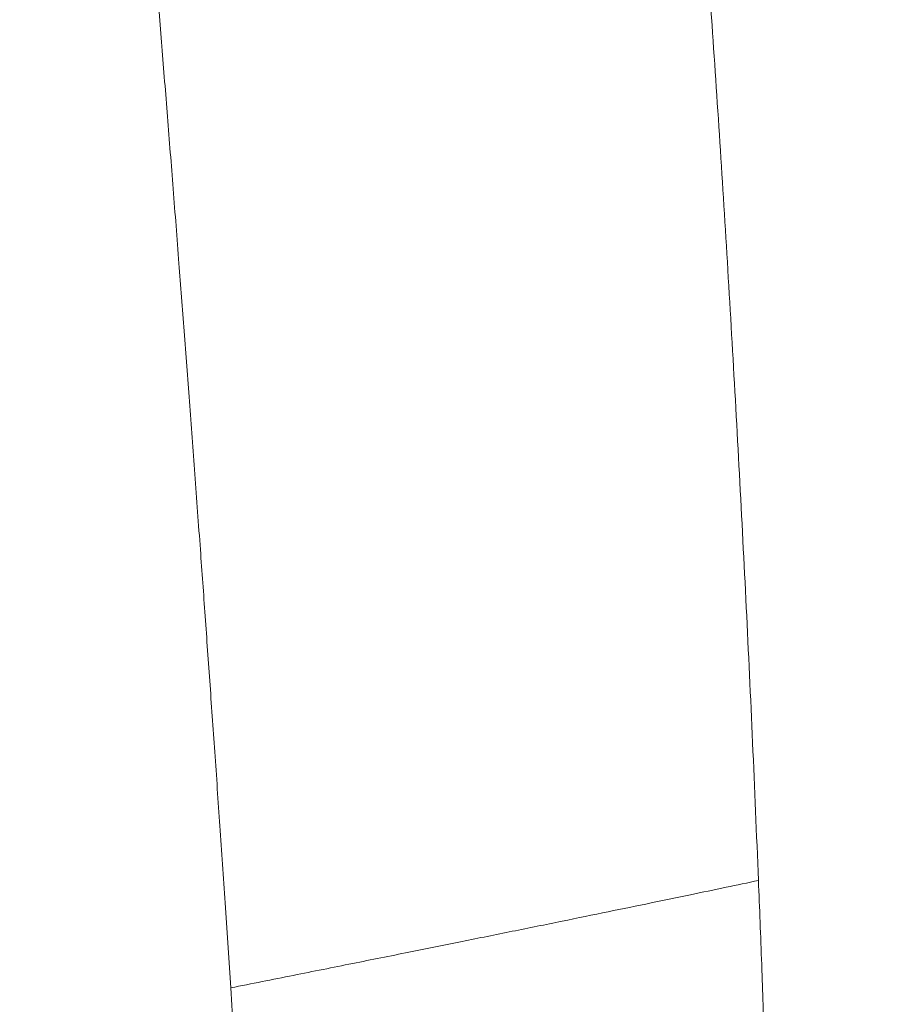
# Model space of a CAD drawing. Header units: millimetres. Extents: x 8 to 701, y 12 to 648.
# Tile 168 of 205: x 406.52 to 408.92, y 526.92 to 529.67. Entities that reach past the tile are written whole.
import ezdxf

# ---------------------------------------------------------------- set-up
doc = ezdxf.new("R2010")
doc.units = ezdxf.units.MM

msp = doc.modelspace()

# ---------------------------------------------------------------- linework, layer by layer
at = {"color": 252, "linetype": 'Continuous', "lineweight": 0}
for points, knots in [([(408.3566, 530.8187), (408.3659, 530.7109), (408.3844, 530.4955), (408.4106, 530.1637), (408.4357, 529.8255), (408.4595, 529.4803), (408.4822, 529.1282), (408.5037, 528.7693), (408.524, 528.4035), (408.5431, 528.0307), (408.5608, 527.6546), (408.5715, 527.398), (408.5768, 527.2697)], [0, 0, 0, 0, 0.100043, 0.200107, 0.300175, 0.400233, 0.500267, 0.600264, 0.700212, 0.80013, 0.900069, 1, 1, 1, 1]), ([(406.8373, 530.5172), (406.7515, 530.5001), (406.58, 530.4661), (406.3234, 530.4117), (406.0685, 530.3516), (405.8158, 530.2838), (405.5661, 530.2077), (405.3318, 530.1266), (405.113, 530.0414), (404.9095, 529.9535), (404.7102, 529.8583), (404.5156, 529.7558), (404.3263, 529.6459), (404.143, 529.5285), (403.9738, 529.4086), (403.8183, 529.2875), (403.6763, 529.1658), (403.5415, 529.0382), (403.4231, 528.9135), (403.3201, 528.7931), (403.2311, 528.6782), (403.1487, 528.5599), (403.0734, 528.4382), (403.0029, 528.3084), (402.9391, 528.1702), (402.8828, 528.0238), (402.8363, 527.875), (402.7994, 527.7244), (402.7721, 527.5733), (402.7533, 527.4225), (402.741, 527.2722), (402.7334, 527.1218), (402.73, 527.0215), (402.7283, 526.9714)], [0, 0, 0, 0, 0.041671, 0.08334, 0.125009, 0.166682, 0.20835, 0.25001, 0.285724, 0.321439, 0.357152, 0.392869, 0.428586, 0.464299, 0.500013, 0.531273, 0.562529, 0.593777, 0.625027, 0.65004, 0.675053, 0.700054, 0.725039, 0.750013, 0.777985, 0.805973, 0.833977, 0.86199, 0.889993, 0.917492, 0.944995, 0.972497, 1, 1, 1, 1]), ([(407.107, 526.9704), (407.1021, 527.0448), (407.0925, 527.1915), (407.0777, 527.4064), (407.0633, 527.6133), (407.0493, 527.8125), (407.0357, 528.0045), (407.0216, 528.2005), (407.007, 528.4001), (406.9919, 528.6029), (406.9772, 528.7987), (406.9621, 528.9962), (406.9466, 529.1957), (406.9307, 529.3972), (406.9149, 529.5932), (406.8994, 529.7845), (406.8839, 529.9719), (406.8684, 530.156), (406.8529, 530.3379), (406.8425, 530.4574), (406.8373, 530.5172)], [0, 0, 0, 0, 0.057958, 0.114267, 0.168955, 0.222099, 0.273798, 0.324149, 0.381892, 0.438054, 0.492788, 0.546249, 0.605651, 0.663834, 0.721022, 0.777444, 0.833325, 0.888893, 0.944375, 1, 1, 1, 1]), ([(408.5769, 527.2693), (408.5469, 527.2629), (408.4837, 527.2495), (408.3839, 527.2287), (408.2744, 527.206), (408.1553, 527.1815), (408.0264, 527.1551), (407.8908, 527.1275), (407.7487, 527.0988), (407.6005, 527.0689), (407.4437, 527.0374), (407.2783, 527.0043), (407.1651, 526.9817), (407.1071, 526.9701)], [0, 0, 0, 0, 0.0613243, 0.1292372, 0.2037394, 0.2848313, 0.3725136, 0.4667866, 0.5617094, 0.6624919, 0.7691343, 0.8816369, 1, 1, 1, 1]), ([(408.5768, 527.2697), (408.5799, 527.1923), (408.5833, 527.1062), (408.5868, 527.0082), (408.5877, 526.9812), (408.5886, 526.9541), (408.5896, 526.9268), (408.5905, 526.8993), (408.5914, 526.8716), (408.5926, 526.8334), (408.5944, 526.7807), (408.5971, 526.709), (408.6003, 526.6244), (408.6042, 526.5261), (408.6078, 526.4349), (408.6109, 526.3594), (408.6131, 526.305), (408.6152, 526.2535), (408.6173, 526.2015), (408.6194, 526.149), (408.6216, 526.096), (408.6256, 525.9978), (408.6316, 525.852), (408.6394, 525.6627), (408.645, 525.5294), (408.6481, 525.456), (408.649, 525.4357), (408.6498, 525.4154), (408.6507, 525.3951), (408.6516, 525.3747), (408.6524, 525.3543), (408.6542, 525.3132), (408.657, 525.2455), (408.6611, 525.1449), (408.6659, 525.0261), (408.6714, 524.8887), (408.6777, 524.7322), (408.6843, 524.567), (408.6913, 524.3948), (408.6984, 524.2175), (408.7062, 524.0259), (408.7143, 523.8289), (408.7226, 523.6276), (408.7307, 523.432), (408.7365, 523.292), (408.7399, 523.2119), (408.741, 523.1863), (408.742, 523.1606), (408.7431, 523.1348), (408.7442, 523.1088), (408.7497, 522.9793), (408.7596, 522.7456), (408.7742, 522.4064), (408.789, 522.0665), (408.8039, 521.7266), (408.819, 521.3878), (408.8334, 521.0673), (408.847, 520.7658), (408.8599, 520.4836), (408.8727, 520.2056), (408.8853, 519.9329), (408.8977, 519.6653), (408.9099, 519.4017), (408.9178, 519.2276), (408.9218, 519.1405)], [0, 0, 0, 0, 0.042291, 0.047011, 0.051726, 0.056436, 0.061141, 0.06584, 0.070535, 0.075224, 0.085135, 0.096846, 0.110358, 0.125674, 0.142797, 0.151834, 0.159291, 0.166746, 0.174198, 0.181647, 0.189092, 0.196534, 0.222554, 0.248546, 0.271404, 0.27397, 0.276535, 0.2791, 0.281666, 0.284231, 0.286797, 0.289362, 0.299692, 0.312125, 0.326661, 0.343303, 0.362053, 0.38291, 0.402057, 0.422689, 0.444799, 0.468379, 0.490335, 0.513416, 0.534654, 0.5375, 0.54036, 0.543236, 0.546126, 0.549031, 0.551951, 0.589509, 0.627019, 0.664504, 0.701973, 0.739408, 0.776789, 0.808777, 0.840716, 0.872603, 0.904445, 0.936283, 0.968141, 1, 1, 1, 1]), ([(407.107, 526.9704), (407.1098, 526.9269), (407.1154, 526.8392), (407.1235, 526.7032), (407.1314, 526.5605), (407.1389, 526.4094), (407.1461, 526.2508), (407.1531, 526.0844), (407.1597, 525.9103), (407.1662, 525.7278), (407.1725, 525.5365), (407.1786, 525.3366), (407.1845, 525.1287), (407.1902, 524.9144), (407.1955, 524.6944), (407.2005, 524.4705), (407.2051, 524.2432), (407.2093, 524.0131), (407.213, 523.7795), (407.2163, 523.5412), (407.2192, 523.2985), (407.2216, 523.0518), (407.2235, 522.8029), (407.225, 522.5522), (407.226, 522.3016), (407.2266, 522.0515), (407.2266, 521.8024), (407.2263, 521.5534), (407.2256, 521.3175), (407.2246, 521.0954), (407.2233, 520.8873), (407.2217, 520.6811), (407.2197, 520.4773), (407.2173, 520.2764), (407.2143, 520.067), (407.2107, 519.8498), (407.2065, 519.6259), (407.2019, 519.4065), (407.1985, 519.262), (407.1968, 519.19)], [0, 0, 0, 0, 0.024932, 0.050217, 0.075841, 0.101798, 0.128064, 0.154139, 0.180481, 0.207079, 0.233914, 0.261459, 0.289211, 0.317162, 0.345305, 0.373627, 0.4016, 0.429713, 0.457942, 0.486266, 0.515183, 0.544158, 0.573176, 0.602225, 0.631294, 0.65986, 0.688422, 0.71696, 0.745456, 0.769594, 0.793678, 0.817696, 0.841638, 0.865504, 0.889291, 0.91721, 0.944977, 0.972574, 1, 1, 1, 1])]:
    msp.add_open_spline(points, degree=3, knots=knots, dxfattribs=at)

doc.saveas('drawing.dxf')
